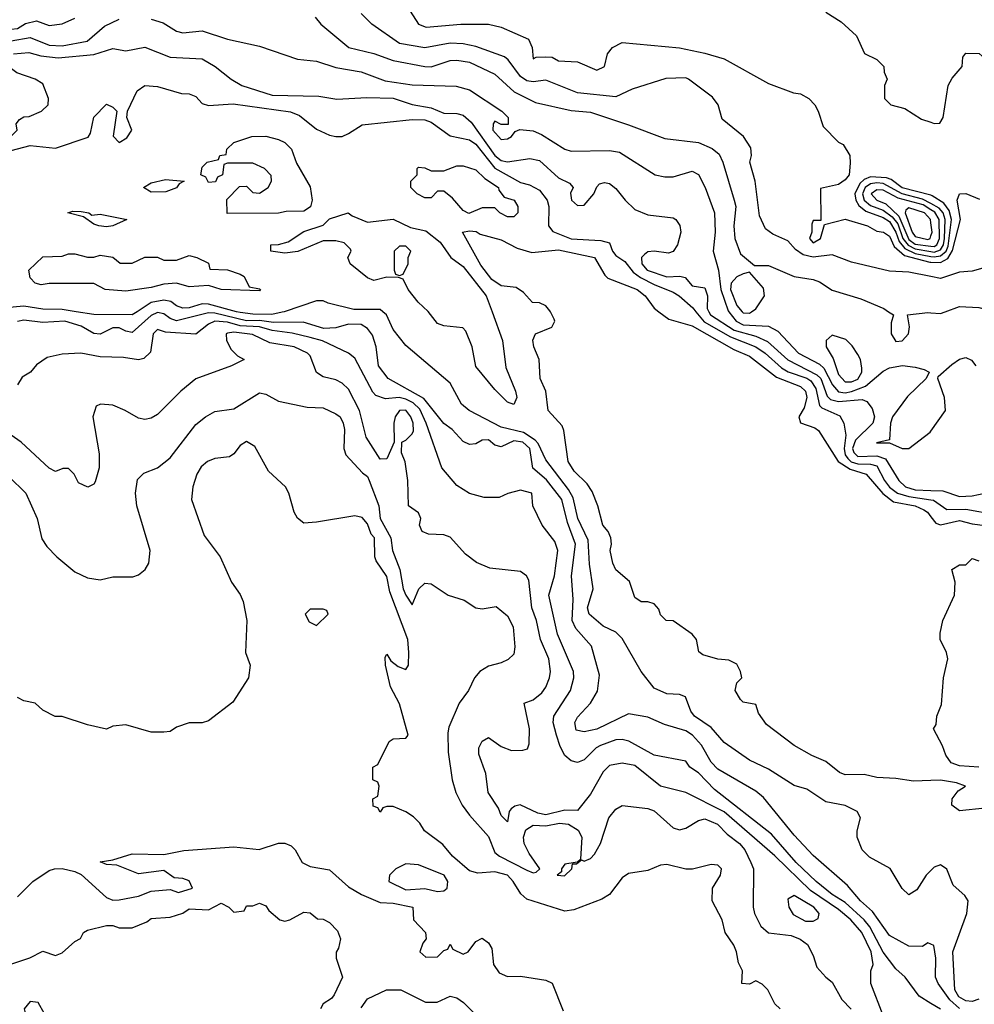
# Model space of a CAD drawing. Header units: inches. Extents: x 1793389 to 1900389, y 320802 to 470796.
# Tile 120 of 256: x 1867137 to 1870136, y 367825 to 370917. Entities that reach past the tile are written whole.
import ezdxf

# ---------------------------------------------------------------- set-up
doc = ezdxf.new("R2010")
doc.units = ezdxf.units.IN
doc.header["$MEASUREMENT"] = 0
for name, color, linetype in [('B8366', 7, 'Continuous'), ('B8367', 7, 'Continuous'), ('B8376', 7, 'Continuous'), ('B8377', 7, 'Continuous')]:
    doc.layers.add(name, color=color, linetype=linetype)

msp = doc.modelspace()

# ---------------------------------------------------------------- linework, layer by layer
at = {"layer": 'B8366', "color": 2}
for points, elevation in [([(1870000, 368013.2), (1869990, 368018), (1869973.4, 368006.6), (1869930, 368007.3), (1869870, 368040.9), (1869816.3, 368116.3), (1869778.7, 368150), (1869737.6, 368197.6), (1869630, 368292.3), (1869570, 368356), (1869474.2, 368474.2), (1869450, 368494.5), (1869330, 368563.6), (1869310, 368585.1), (1869279, 368639), (1869250.5, 368670.5), (1869230, 368683.1), (1869163.3, 368703.3), (1869110, 368727), (1869050, 368737), (1868950, 368688.4), (1868910, 368680.5), (1868885.4, 368685.4), (1868881.6, 368710), (1868890, 368726.8), (1868930, 368770.6), (1868952.3, 368807.7), (1868958.3, 368858.3), (1868934, 368950), (1868884.8, 369004.7), (1868872.6, 369030), (1868876, 369096), (1868871.1, 369170), (1868883.5, 369270), (1868857.7, 369337.7), (1868840.3, 369410), (1868792.3, 369472.3), (1868749, 369509), (1868739.4, 369570), (1868717.7, 369590), (1868690, 369594.6), (1868650, 369575.6), (1868630, 369580.9), (1868610, 369598), (1868590, 369596), (1868570, 369585.2), (1868550, 369582.7), (1868530, 369592.7), (1868496, 369630), (1868470, 369649.3), (1868407.1, 369727.1), (1868295.1, 369790), (1868264, 369830), (1868257.4, 369890), (1868245.9, 369925.9), (1868230, 369947), (1868210, 369959.7), (1868170, 369960.5), (1868130, 369949.7), (1868092.6, 369947.4), (1868027.2, 369967.2), (1867934.3, 369965.7), (1867890, 369971.9), (1867850, 369971.5), (1867750, 369995), (1867730, 369995.9), (1867630, 369971.6), (1867610, 369978.7), (1867590, 369993.3), (1867570, 369997.1), (1867550, 369987.7), (1867490, 369935.1), (1867470, 369938.7), (1867450, 369949.7), (1867430, 369949.7), (1867390, 369929.7), (1867370, 369931.2), (1867330, 369954.5), (1867279, 369970), (1867210, 369965.7), (1867150, 369973.7), (1867130, 369969.4)], 194), ([(1867505.8, 370000), (1867490, 369989.8), (1867370, 369991.1), (1867314.9, 370000)], 190), ([(1867968, 370000), (1867962, 369998), (1867928.7, 369991.3), (1867870, 369992.2), (1867830, 369997), (1867818.7, 370000)], 190), ([(1870000, 368245.1), (1869984.9, 368230), (1869955.9, 368184.1), (1869930, 368169), (1869910, 368188.7), (1869871.7, 368251.7), (1869806.8, 368286.8), (1869784, 368310), (1869768.7, 368350), (1869768.7, 368370), (1869779, 368410), (1869768.7, 368430), (1869730, 368449.2), (1869670, 368460.9), (1869610, 368500.9), (1869570, 368512.3), (1869490, 368563.7), (1869430, 368592), (1869350, 368646.6), (1869310, 368694), (1869257.2, 368730), (1869245.6, 368745.6), (1869229, 368790), (1869210, 368797.6), (1869170, 368799.5), (1869130, 368818), (1869089.6, 368869.6), (1869030, 368974), (1869010, 368993.2), (1868970, 369012.3), (1868926, 369050), (1868920.5, 369070), (1868938.7, 369130), (1868927.1, 369207.1), (1868922.6, 369282.6), (1868891.1, 369350), (1868875.7, 369415.7), (1868861.2, 369441.2), (1868790, 369535.1), (1868765.9, 369585.9), (1868756.9, 369596.9), (1868720.2, 369620.2), (1868650, 369637.4), (1868549.2, 369690), (1868525.2, 369710), (1868490, 369776), (1868350, 369894), (1868310, 369944), (1868289.6, 369989.6), (1868277.6, 370000)], 190), ([(1868621.2, 370000), (1868654.4, 369910), (1868664.5, 369824.5), (1868694.8, 369750), (1868698.8, 369730), (1868690, 369709), (1868670, 369715.3), (1868630, 369755.3), (1868570, 369828), (1868559, 369890), (1868539, 369939), (1868528.9, 369948.9), (1868470, 369956), (1868450, 369962.7), (1868420.2, 370000.1)], 186), ([(1870000, 368527.2), (1869945.1, 368525.1), (1869890, 368534.3), (1869830, 368536.9), (1869790, 368546.3), (1869730, 368545.6), (1869712.8, 368552.8), (1869670, 368587.6), (1869626, 368606), (1869570, 368638), (1869483.5, 368703.5), (1869458.6, 368738.6), (1869450, 368766), (1869410, 368774), (1869401.5, 368781.5), (1869385.2, 368810), (1869390, 368834), (1869406, 368850), (1869402, 368870), (1869390, 368892.7), (1869365.1, 368905.1), (1869330, 368908.3), (1869282.8, 368922.8), (1869271.2, 368931.2), (1869263.6, 368970), (1869250, 368987), (1869190, 369029.2), (1869168, 369030), (1869150, 369048), (1869145.2, 369065.2), (1869130, 369082), (1869110, 369088.7), (1869090, 369089), (1869070, 369102), (1869052.7, 369152.7), (1869010, 369189.2), (1869000.9, 369210), (1868992.3, 369250), (1868996.2, 369270), (1868994, 369290), (1868985.6, 369310), (1868969.6, 369330), (1868953.6, 369390), (1868935.6, 369435.6), (1868919.6, 369459.6), (1868878.7, 369498.7), (1868859.8, 369530), (1868847, 369627), (1868841.5, 369641.4), (1868797.6, 369690), (1868789.6, 369750), (1868772, 369790), (1868769.6, 369850), (1868752.7, 369890), (1868749.5, 369910.5), (1868758, 369930), (1868808.4, 369951.6), (1868818, 369970), (1868816.4, 369976.4), (1868804.7, 370000)], 186), ([(1869144.7, 370000), (1869176.4, 369976.4), (1869250, 369955.3), (1869380.9, 369880.9), (1869430, 369860.3), (1869514.8, 369794.8), (1869590, 369764.6), (1869605.7, 369750), (1869610.2, 369730), (1869601.8, 369698.2), (1869585.3, 369670), (1869590.4, 369650.4), (1869634.7, 369634.7), (1869646.4, 369626.4), (1869708.8, 369530), (1869745.9, 369505.9), (1869796.4, 369490), (1869848.8, 369428.8), (1869882.8, 369402.8), (1869950.6, 369390), (1869977.7, 369377.7), (1869988.7, 369370), (1870000, 369355.4)], 186), ([(1869261.2, 370000), (1869287.7, 369967.7), (1869370, 369920.5), (1869450.3, 369890), (1869479.6, 369870), (1869530, 369823.8), (1869551.3, 369811.3), (1869610, 369791.6), (1869622.4, 369782.4), (1869638.3, 369758.3), (1869650, 369704.9), (1869657.6, 369697.6), (1869713.3, 369673.3), (1869726.4, 369650), (1869732.3, 369612.3), (1869727.8, 369570), (1869730.8, 369550), (1869738.7, 369538.7), (1869748.9, 369528.9), (1869770, 369521.9), (1869810, 369521.2), (1869830, 369515.5), (1869854, 369470), (1869870, 369449.2), (1869894.9, 369430), (1869930, 369419.3), (1870000, 369409.5)], 190), ([(1869302.1, 370000), (1869306.9, 369990), (1869382.1, 369942.1), (1869450, 369923), (1869486.3, 369906.3), (1869550, 369849.2), (1869642, 369802), (1869653.9, 369790), (1869674.3, 369734.3), (1869684.6, 369724.6), (1869710, 369717.6), (1869783.8, 369723.8), (1869798.3, 369718.3), (1869815.6, 369695.6), (1869822.4, 369670), (1869817, 369650), (1869763.1, 369596.9), (1869753.4, 369570), (1869757.7, 369557.7), (1869770, 369545.1), (1869830, 369546.9), (1869857.7, 369537.7), (1869899.6, 369470), (1869920.4, 369450), (1869950, 369440.9), (1870000, 369438.9)], 194), ([(1869364.5, 370000), (1869387.9, 369970), (1869410, 369959), (1869490, 369954), (1869519.1, 369939.1), (1869583.7, 369870), (1869650, 369834.7), (1869663, 369823), (1869690.2, 369770), (1869710, 369747.8), (1869730, 369745.1), (1869750, 369748.9), (1869793.9, 369766.1), (1869850, 369813.4), (1869870, 369824), (1869910.6, 369830.6), (1869950, 369826), (1869978.8, 369818.8), (1869994, 369810), (1869984.7, 369790), (1869926.3, 369733.7), (1869879.6, 369670), (1869873.4, 369650), (1869870, 369598), (1869828.5, 369588.5), (1869870, 369588.2), (1869910, 369570.5), (1869930, 369570.5), (1869998, 369622), (1870000, 369624.8)], 198), ([(1869406.9, 370000), (1869410, 369996.5), (1869430, 369995.8), (1869436.6, 370000)], 202), ([(1869867, 370000), (1869882, 369990), (1869875.3, 369964.7), (1869875.5, 369930), (1869890, 369906.4), (1869910, 369908.4), (1869929.3, 369930), (1869932.9, 369952.9), (1869926, 369990), (1869990, 369997.3), (1870000, 369996.7)], 202), ([(1870000, 367827.5), (1869962.7, 367850), (1869919, 367910), (1869890, 367936), (1869850, 367988.2), (1869808.2, 368068.2), (1869789.8, 368090), (1869730, 368144.8), (1869689.7, 368170), (1869639.8, 368210), (1869576.4, 368270), (1869498.9, 368358.9), (1869319.6, 368499.6), (1869270, 368551.8), (1869242, 368570), (1869230, 368588), (1869130, 368607.3), (1869051, 368651), (1869030, 368656.9), (1869010, 368655.8), (1868962.2, 368637.8), (1868948, 368630), (1868910, 368592.3), (1868890, 368584.5), (1868869.7, 368589.7), (1868850, 368606), (1868834.8, 368634.7), (1868823.5, 368670), (1868813.3, 368710), (1868815.1, 368730), (1868867.6, 368810), (1868878.4, 368850), (1868877, 368870), (1868826.9, 368986.9), (1868799.7, 369110), (1868817.4, 369170), (1868828.2, 369250), (1868818.5, 369278.5), (1868779, 369330), (1868748.7, 369390), (1868746, 369430), (1868710, 369439), (1868671, 369429), (1868643.6, 369416.4), (1868596.4, 369416.4), (1868550, 369428.7), (1868510, 369454), (1868462.9, 369510), (1868414.4, 369650), (1868393.8, 369693.8), (1868373.3, 369713.3), (1868350, 369725.4), (1868329.3, 369730.7), (1868286.6, 369726.6), (1868256.3, 369736.3), (1868246.9, 369746.9), (1868190, 369854), (1868169.6, 369869.6), (1868088.2, 369908.2), (1868050, 369919.4), (1867992.6, 369932.6), (1867930, 369940.6), (1867890, 369952.3), (1867830, 369955.4), (1867790, 369966.7), (1867750, 369969.8), (1867730, 369961.1), (1867690, 369929.3), (1867595.3, 369935.3), (1867570, 369944), (1867556, 369930), (1867547.5, 369872.5), (1867527.1, 369852.9), (1867510, 369848.7), (1867463.5, 369856.5), (1867390, 369858), (1867329.4, 369869.4), (1867270, 369867), (1867223.4, 369856.6), (1867190, 369832.7), (1867170.8, 369810), (1867145.2, 369794.7), (1867130.3, 369770)], 198), ([(1869849.6, 367789.6), (1869811.6, 367890), (1869811.6, 367930), (1869818, 367950), (1869811.8, 367990), (1869782.8, 368050), (1869748.7, 368090), (1869710, 368122.5), (1869622.1, 368182.1), (1869510, 368291.1), (1869350, 368428.7), (1869229.7, 368489.6), (1869150, 368509.6), (1869070, 368575.1), (1869030, 368582), (1868990, 368574.5), (1868970, 368555.1), (1868930, 368485.2), (1868890, 368433.2), (1868850, 368434.7), (1868790, 368420.3), (1868765.3, 368425.3), (1868708.9, 368451.1), (1868692.7, 368447.3), (1868681.1, 368438.9), (1868674.8, 368430), (1868670, 368398), (1868650, 368418), (1868641.2, 368441.2), (1868609, 368490), (1868601.2, 368550), (1868579.3, 368610), (1868579.3, 368630), (1868590, 368651), (1868610, 368662.8), (1868650, 368634), (1868682.3, 368622.3), (1868717.5, 368622.5), (1868732.5, 368627.5), (1868737.5, 368642.5), (1868738.7, 368690), (1868722, 368770), (1868750, 368780.7), (1868777.1, 368802.9), (1868790, 368821), (1868801.6, 368850), (1868804.7, 368870), (1868799.7, 368910), (1868773, 368970), (1868760.5, 369030), (1868745.6, 369070), (1868736.6, 369156.6), (1868729.2, 369170), (1868710, 369183.7), (1868614.2, 369194.2), (1868571.8, 369211.8), (1868538, 369238), (1868490, 369292.3), (1868470, 369299.5), (1868421.2, 369301.2), (1868401.2, 369310), (1868393.2, 369330), (1868397.2, 369350), (1868390, 369368), (1868359, 369390), (1868357, 369470), (1868348.4, 369528.4), (1868336.4, 369556.4), (1868338, 369590), (1868350, 369596), (1868370, 369616), (1868374, 369626), (1868373.7, 369650), (1868365.6, 369670), (1868350, 369690.8), (1868330, 369689.3), (1868317.1, 369670), (1868313, 369650), (1868314, 369590), (1868290, 369538), (1868270, 369537.2), (1868225.9, 369605.9), (1868204.8, 369690), (1868170, 369757), (1868150, 369775.6), (1868130, 369785.6), (1868090, 369795.1), (1868070, 369809.3), (1868050, 369861.2), (1868041.2, 369870), (1867999, 369890), (1867922.6, 369902.6), (1867868.7, 369928.7), (1867810, 369935.3), (1867790, 369932.4), (1867786, 369930), (1867786.4, 369910), (1867801.5, 369881.5), (1867821.1, 369861.1), (1867842, 369850), (1867802, 369830), (1867690.5, 369789.5), (1867642.8, 369750), (1867570, 369677.2), (1867550, 369665.2), (1867530, 369661.2), (1867510, 369665.2), (1867468.7, 369690), (1867430, 369706), (1867390.9, 369709.1), (1867376.9, 369703.1), (1867367.3, 369670), (1867386.4, 369553.6), (1867386.8, 369510), (1867374.4, 369465.6), (1867370, 369458), (1867351.6, 369448.4), (1867322, 369462), (1867308, 369490), (1867290, 369508), (1867272.7, 369507.3), (1867250, 369498), (1867230, 369508.7), (1867141.2, 369590), (1867110, 369612)], 202), ([(1867102.7, 369482.7), (1867156, 369430), (1867192.3, 369350), (1867207, 369287), (1867222.5, 369262.5), (1867253.2, 369230), (1867310, 369182.7), (1867350, 369163.7), (1867390, 369158), (1867430, 369167), (1867492.8, 369167.2), (1867510, 369173.2), (1867530.8, 369190), (1867542.8, 369210), (1867546.8, 369250), (1867504.9, 369390), (1867500.7, 369430), (1867507.1, 369472.9), (1867526.8, 369493.2), (1867570, 369509.2), (1867610, 369541.2), (1867690, 369645.2), (1867721, 369670), (1867750, 369686), (1867810, 369695.1), (1867890, 369745.2), (1867910, 369741.2), (1867950, 369719), (1868040.2, 369700.2), (1868090, 369698), (1868130, 369679.3), (1868144, 369670), (1868153.2, 369650), (1868157.2, 369630), (1868155.3, 369570), (1868162, 369550), (1868213.6, 369493.6), (1868230, 369482.7), (1868235.4, 369470), (1868265.3, 369390), (1868269.8, 369350), (1868303.1, 369290), (1868307.9, 369250), (1868331.1, 369190), (1868342.3, 369130), (1868350, 369109.2), (1868370, 369079), (1868390.6, 369130), (1868410, 369147), (1868430, 369145.1), (1868482.7, 369110), (1868533.6, 369093.6), (1868570, 369069.5), (1868590, 369066.6), (1868634.2, 369074.2), (1868670, 369045.2), (1868687, 369010), (1868692.5, 368947.5), (1868690, 368924.7), (1868671.9, 368908.1), (1868650, 368897.3), (1868610, 368886.8), (1868582.7, 368870), (1868566, 368850), (1868546.6, 368810), (1868518, 368770), (1868485.1, 368694.9), (1868482.5, 368677.5), (1868483.3, 368616.7), (1868495.8, 368530), (1868506.9, 368490), (1868526.9, 368450), (1868550, 368418.4), (1868610, 368352), (1868630, 368301.6), (1868644.5, 368290), (1868730, 368245.6), (1868750, 368238), (1868759.9, 368240.1), (1868770.8, 368250), (1868738, 368298), (1868722.4, 368330), (1868719.7, 368350), (1868727.1, 368372.9), (1868750, 368387.1), (1868790, 368385.1), (1868833.3, 368393.3), (1868860.9, 368390), (1868891.5, 368371.5), (1868903.1, 368350), (1868899, 368281), (1868889, 368271), (1868850, 368264.7), (1868839, 368250), (1868839, 368241), (1868826, 368230), (1868848.7, 368228.7), (1868872, 368250), (1868874, 368266), (1868886, 368266), (1868902, 368278), (1868910, 368274), (1868930, 368282.7), (1868943.4, 368296.6), (1868961.6, 368330), (1868987.7, 368410), (1869010, 368437.2), (1869030, 368449), (1869110, 368439.3), (1869130, 368432.3), (1869190, 368379.3), (1869210, 368372.7), (1869230, 368378), (1869270, 368402), (1869290, 368407), (1869329.2, 368390), (1869359.4, 368359.4), (1869398.7, 368330), (1869415.1, 368310), (1869434.5, 368270), (1869442.7, 368250), (1869441.2, 368130), (1869446, 368110), (1869466, 368070), (1869490, 368049.6), (1869560.9, 368040.9), (1869589.4, 368029.4), (1869612.5, 368012.5), (1869630, 367978), (1869641.2, 367941.2), (1869669.5, 367909.5), (1869690, 367894), (1869720.2, 367840.2), (1869749.4, 367809.4)], 206), ([(1869526, 367810), (1869510, 367826), (1869488, 367870), (1869470, 367888), (1869450, 367898), (1869430, 367888), (1869406, 367890), (1869408, 367930), (1869395.3, 367955.3), (1869389, 367990), (1869381.2, 368010), (1869353.2, 368050), (1869343.7, 368090), (1869312.7, 368150), (1869314, 368190), (1869339, 368230), (1869342, 368250), (1869330, 368262), (1869310, 368264), (1869250.9, 368249.1), (1869230, 368249), (1869170, 368264), (1869150, 368261.2), (1869110, 368245.2), (1869050, 368235.3), (1869030, 368222), (1868990.5, 368169.5), (1868965.5, 368154.5), (1868878.4, 368121.6), (1868850, 368117), (1868730, 368155.1), (1868711.3, 368171.3), (1868687.3, 368210), (1868669.2, 368230), (1868630, 368240.7), (1868576.5, 368236.5), (1868550, 368244), (1868497.2, 368290), (1868466.6, 368326.6), (1868408.7, 368370), (1868394, 368394), (1868374, 368414), (1868350, 368428.7), (1868310, 368446), (1868290, 368446), (1868278, 368442), (1868270, 368428), (1868262, 368442), (1868247.3, 368447.3), (1868246, 368470), (1868262, 368478), (1868266, 368510), (1868262, 368522), (1868246, 368530), (1868246, 368570), (1868262, 368578), (1868298, 368650), (1868310, 368658), (1868350, 368661), (1868357.2, 368670), (1868330, 368768.7), (1868302, 368822), (1868286.6, 368890), (1868285.4, 368914.6), (1868290, 368924.7), (1868303.4, 368903.4), (1868326, 368886), (1868350, 368876.3), (1868358.7, 368890), (1868359.8, 368930), (1868356.8, 368970), (1868299.7, 369119.7), (1868290, 369168), (1868257.2, 369217.2), (1868253.2, 369230), (1868252, 369290), (1868241.2, 369301.2), (1868230, 369334), (1868213.3, 369353.3), (1868190, 369358.4), (1868070, 369338.7), (1868030, 369336.2), (1868010, 369352), (1867999.7, 369370), (1867982.7, 369430), (1867972.6, 369450), (1867919.1, 369499.1), (1867876.1, 369576.1), (1867850, 369592.3), (1867830, 369579.3), (1867810, 369554), (1867795.9, 369544.1), (1867750, 369539.3), (1867726.8, 369530), (1867707.1, 369512.9), (1867693.4, 369490), (1867680.7, 369450), (1867677.3, 369410), (1867716.8, 369296.8), (1867766.8, 369230), (1867802.8, 369150), (1867830, 369111.3), (1867838.8, 369090), (1867851, 369030), (1867846, 368930), (1867861, 368890), (1867856, 368850), (1867806.4, 368773.6), (1867730, 368715.3), (1867710, 368709), (1867670, 368709), (1867630, 368695.3), (1867610, 368682), (1867590, 368679), (1867550, 368679), (1867470, 368702), (1867430, 368698), (1867410, 368688.7), (1867350, 368702), (1867270, 368728.7), (1867248.9, 368728.9), (1867210, 368748), (1867186, 368770), (1867150, 368778), (1867130, 368788)], 210), ([(1867130, 368162), (1867178, 368210), (1867230, 368244.7), (1867246, 368250), (1867270.9, 368250.9), (1867310, 368242), (1867330, 368232), (1867410, 368160.2), (1867430, 368151.8), (1867450, 368153.2), (1867510, 368164.1), (1867550, 368179.7), (1867610, 368185.5), (1867635.9, 368175.9), (1867679.5, 368190), (1867670, 368212), (1867650, 368219.5), (1867622, 368222), (1867590, 368245.2), (1867510, 368234), (1867442, 368262), (1867410, 368264), (1867390, 368272), (1867430, 368278), (1867490, 368297.3), (1867590, 368294.8), (1867652.7, 368307.3), (1867810, 368319.1), (1867889.3, 368310.7), (1867950, 368331.3), (1867970, 368331.3), (1867990, 368322), (1868002, 368310), (1868024.7, 368270), (1868050, 368257.3), (1868110, 368246.8), (1868170, 368194), (1868210.8, 368170), (1868270, 368144.9), (1868310, 368142.8), (1868372, 368130), (1868374, 368090), (1868412, 368050), (1868414, 368030), (1868403.6, 368016.4), (1868394, 367990), (1868412.7, 367972.7), (1868450, 367974), (1868470, 367994), (1868482, 367998), (1868490, 368014), (1868498, 367998), (1868530, 367982), (1868546, 367990), (1868570, 368022), (1868590, 368032), (1868610, 368018), (1868619.9, 367999.9), (1868625.5, 367950), (1868643.4, 367923.4), (1868670, 367912.4), (1868710, 367913), (1868790, 367900.7), (1868810, 367890.7), (1868844.2, 367804.2)], 210), ([(1867109, 367951), (1867169.1, 367970.9), (1867210, 367991.3), (1867250, 367978), (1867270, 367986), (1867310, 368022), (1867328.4, 368031.6), (1867338, 368050), (1867350, 368058), (1867410, 368072), (1867430, 368072), (1867450, 368064.7), (1867490, 368064.7), (1867536.4, 368083.6), (1867550, 368094), (1867610, 368098), (1867649.5, 368110.5), (1867670, 368124.7), (1867730, 368121), (1867770, 368142), (1867794, 368130), (1867810, 368114), (1867842, 368118), (1867850, 368134), (1867870, 368134), (1867890, 368142), (1867910, 368134), (1867919.6, 368119.6), (1867954, 368090), (1867970, 368086), (1867986, 368090), (1868030, 368114), (1868050, 368112), (1868072.7, 368092.7), (1868090, 368092), (1868110, 368082), (1868135.3, 368055.3), (1868144.7, 368030), (1868138.8, 368001.2), (1868131.6, 367988.4), (1868131.3, 367970), (1868151.3, 367910), (1868125.4, 367854.6), (1868116.9, 367843.1), (1868090, 367826), (1868082, 367810)], 206), ([(1868210, 367814), (1868230, 367842), (1868289.3, 367870.7), (1868334, 367870), (1868411.6, 367831.6), (1868448.4, 367831.6), (1868489.4, 367850.6), (1868510, 367844.7), (1868531.3, 367830), (1868570, 367792)], 206)]:
    msp.add_lwpolyline(points, dxfattribs=dict(at, elevation=elevation))
for points, elevation in [([(1869690, 369926), (1869670.8, 369910), (1869670.7, 369890), (1869693.1, 369853.1), (1869710, 369803), (1869730, 369779.6), (1869750, 369779.6), (1869770, 369788.2), (1869782.4, 369810), (1869782.9, 369822.9), (1869778.4, 369850), (1869770, 369865.2), (1869752.3, 369892.3), (1869732.4, 369912.4)], 202), ([(1868090, 369066), (1868050, 369066), (1868034, 369050), (1868046, 369026), (1868070, 369014), (1868106, 369050), (1868102, 369062)], 214), ([(1868350, 368265.6), (1868318.8, 368250), (1868299.1, 368230), (1868297.3, 368210), (1868350, 368183.9), (1868410, 368188.2), (1868450, 368178.5), (1868470, 368180.9), (1868479.7, 368190), (1868482.6, 368210), (1868470.7, 368230.7), (1868390, 368262.4)], 214), ([(1869570, 368166.6), (1869550, 368155.3), (1869553, 368130), (1869566.7, 368106.7), (1869605.8, 368085.8), (1869630, 368085.5), (1869645.6, 368094.4), (1869649.3, 368110), (1869631.8, 368130)], 206), ([(1867170, 367833.2), (1867151, 367810), (1867156, 367790), (1867170, 367776), (1867190, 367766.8), (1867210, 367778), (1867214.8, 367794.8), (1867195.3, 367830)], 206)]:
    msp.add_lwpolyline(points, close=True, dxfattribs=dict(at, elevation=elevation))
at = {"layer": 'B8367', "color": 2}
for points, elevation in [([(1866984.7, 371004.7), (1867064.9, 370910), (1867090, 370890.4), (1867110, 370886.9), (1867130, 370889.2), (1867154.8, 370905.3), (1867190, 370913.4), (1867230, 370898.8), (1867270, 370904), (1867310, 370922)], 202), ([(1868064.9, 370925), (1868083.4, 370903.4), (1868171, 370830), (1868250, 370810.4), (1868310, 370788.7), (1868410, 370770.3), (1868430, 370768.8), (1868490, 370788.7), (1868510, 370790.3), (1868550, 370783.7), (1868630, 370745.5), (1868690.5, 370690), (1868757.4, 370657.4), (1868870, 370631.6), (1868930, 370626.4), (1869050, 370587.3), (1869163.6, 370543.6), (1869270, 370531.7), (1869313, 370513), (1869334.3, 370494.3), (1869346.4, 370470), (1869382, 370350), (1869387, 370330), (1869381.1, 370270), (1869384.2, 370230), (1869401.7, 370181.7), (1869445.4, 370145.4), (1869490, 370144.9), (1869570, 370110.8), (1869630, 370100.7), (1869650, 370093.4), (1869690, 370068), (1869779.9, 370039.9), (1869852, 370010), (1869867, 370000)], 202), ([(1870000, 370110), (1869930, 370124), (1869870, 370127.7), (1869750, 370155.8), (1869690, 370178.9), (1869630, 370171), (1869598.8, 370178.8), (1869574.8, 370194.8), (1869550, 370223), (1869503, 370243), (1869480.7, 370260.7), (1869460.9, 370300.9), (1869448.2, 370410), (1869430.9, 370469.1), (1869436, 370490), (1869434.4, 370514.4), (1869411.3, 370550), (1869344.5, 370604.5), (1869331.3, 370650), (1869313.2, 370673.2), (1869238, 370730), (1869230, 370734), (1869167.2, 370732.8), (1869061.2, 370698.8), (1869010, 370674.8), (1868890, 370687), (1868790, 370726.7), (1868750, 370722.3), (1868730, 370725.3), (1868710, 370738.9), (1868671.2, 370791.2), (1868660, 370800), (1868570, 370832.9), (1868530, 370841.7), (1868490, 370843.6), (1868410, 370828.9), (1868330, 370842.6), (1868243.1, 370903.1), (1868210, 370936.3)], 206), ([(1868363.4, 370943.4), (1868390, 370902.8), (1868414, 370894), (1868523, 370903), (1868610, 370902.8), (1868650, 370893.4), (1868735.5, 370855.5), (1868747.3, 370830), (1868750, 370794), (1868760.2, 370799.8), (1868790, 370800.7), (1868810, 370799.1), (1868830, 370787.7), (1868890, 370784.9), (1868950, 370758), (1868974, 370770), (1868984, 370810), (1868999, 370830), (1869030, 370844.9), (1869210, 370828.5), (1869290, 370812.4), (1869350, 370794.4), (1869490, 370716.3), (1869567.7, 370687.7), (1869590, 370684), (1869616, 370670), (1869634.8, 370650), (1869646, 370630), (1869661.4, 370581.4), (1869710, 370532), (1869724.7, 370524.7), (1869744.7, 370490), (1869746.4, 370466.4), (1869742.8, 370430), (1869730, 370414), (1869710, 370399), (1869652.7, 370387.3), (1869654, 370286), (1869630, 370286), (1869625.4, 370274.6), (1869626, 370250), (1869618.8, 370230), (1869630, 370216), (1869653.2, 370230), (1869666, 370274), (1869730, 370291), (1869801, 370270), (1869830, 370253), (1869850.7, 370250), (1869870, 370237.1), (1869884.7, 370204.7), (1869916.4, 370176.4), (1869996, 370156), (1870000, 370155.8)], 210), ([(1869670, 370940.7), (1869718, 370910), (1869766.4, 370866.4), (1869791.3, 370811.3), (1869830, 370792), (1869852, 370770), (1869852.7, 370752.7), (1869862, 370730), (1869854, 370710), (1869854, 370670), (1869874, 370650), (1869918, 370638), (1869970, 370604.7), (1870000, 370594.7)], 214), ([(1867110, 370850.2), (1867170, 370861.6), (1867230, 370836.8), (1867270, 370834.7), (1867349.3, 370850), (1867403.5, 370896.5), (1867450, 370918.7)], 198), ([(1867550, 370918.7), (1867587.3, 370907.3), (1867630, 370880.5), (1867650, 370875.5), (1867710, 370882.4), (1867790, 370856.3), (1867890, 370834.4), (1868010, 370793.1), (1868070, 370787), (1868130, 370766.7), (1868210, 370753.7), (1868285.2, 370725.2), (1868370, 370712.9), (1868508.5, 370708.5), (1868550, 370697.1), (1868652, 370630), (1868672, 370610), (1868672, 370588), (1868650, 370588), (1868630, 370598), (1868624.7, 370590), (1868624, 370570), (1868650, 370541), (1868670, 370542.8), (1868682, 370550), (1868693.6, 370566.4), (1868708, 370572), (1868750, 370568), (1868776.7, 370556.7), (1868850, 370510.4), (1868870, 370503.8), (1868990, 370506), (1869021.1, 370501.1), (1869134, 370430), (1869163.5, 370423.5), (1869190, 370424), (1869250, 370441), (1869270, 370431), (1869290.3, 370390.3), (1869320.4, 370310), (1869322, 370250), (1869315.5, 370190), (1869332.7, 370130), (1869339.4, 370070), (1869362.6, 370002.5), (1869364.5, 370000)], 198), ([(1867118, 370810), (1867165.8, 370814.2), (1867203.7, 370803.7), (1867257.5, 370797.5), (1867370, 370807.6), (1867430, 370826.4), (1867470, 370819.5), (1867530, 370830.4), (1867610, 370799.5), (1867710, 370794), (1867751.3, 370770), (1867801, 370730), (1867834.8, 370710), (1867930, 370679.6), (1868076.7, 370676.7), (1868132.9, 370667.1), (1868227.6, 370672.4), (1868310, 370670.3), (1868370, 370650.4), (1868430, 370640.3), (1868470, 370623.1), (1868510, 370622.3), (1868530, 370616.9), (1868555.6, 370595.6), (1868630, 370490.2), (1868650, 370474.4), (1868670, 370470.3), (1868739.3, 370480.7), (1868770, 370474.4), (1868830, 370420.5), (1868864, 370404), (1868876, 370390), (1868867.9, 370372.1), (1868870.7, 370350), (1868890, 370333.4), (1868910, 370334.9), (1868940.9, 370370), (1868950, 370392), (1868959, 370401), (1868974.6, 370405.4), (1868990, 370402.8), (1869010, 370386.8), (1869038.8, 370350), (1869070, 370320.7), (1869110, 370304), (1869190, 370294.8), (1869198, 370290), (1869210.6, 370270.6), (1869214, 370250), (1869204, 370210), (1869190.6, 370189.4), (1869175.9, 370184.1), (1869130, 370189.6), (1869110, 370187.6), (1869099.9, 370180.1), (1869090.4, 370170), (1869092, 370150), (1869108.9, 370130), (1869170, 370109.1), (1869211.1, 370111.1), (1869227.5, 370107.5), (1869250, 370081), (1869290, 370074.8), (1869298.4, 370050), (1869297.3, 370010), (1869302.1, 370000)], 194), ([(1867110, 370506.4), (1867170, 370522), (1867250, 370513.4), (1867352.1, 370547.9), (1867359.3, 370560.7), (1867370, 370611), (1867410, 370651.3), (1867430, 370642), (1867442, 370630), (1867430.9, 370550.9), (1867450, 370531), (1867474, 370546), (1867489, 370570), (1867474, 370610), (1867475.3, 370630), (1867506.6, 370693.4), (1867530, 370710.6), (1867570, 370707.3), (1867644.9, 370684.9), (1867670, 370684), (1867690, 370675.5), (1867710, 370653.4), (1867730, 370647.3), (1867807.2, 370652.8), (1867987.4, 370627.4), (1868015.8, 370615.8), (1868070, 370573.4), (1868110, 370554.8), (1868130, 370550.7), (1868150, 370550.6), (1868170, 370559.1), (1868213.4, 370586.6), (1868370, 370603.5), (1868410, 370602.4), (1868430, 370594.7), (1868490, 370552.7), (1868550, 370539.6), (1868570, 370526.5), (1868630, 370451.1), (1868710, 370405.8), (1868738.6, 370398.6), (1868770, 370381.6), (1868794.4, 370350), (1868799.5, 370330), (1868798, 370270), (1868812.1, 370252.1), (1868870, 370229.2), (1868963.1, 370223.1), (1868990, 370216), (1868999.3, 370190), (1869010, 370176.3), (1869038, 370158), (1869064.5, 370124.5), (1869087.3, 370107.3), (1869130, 370085), (1869190, 370061.8), (1869208.7, 370050), (1869251.7, 370011.7), (1869261.2, 370000)], 190), ([(1870000, 370365.5), (1869910, 370388.9), (1869875.5, 370415.5), (1869860.6, 370420.6), (1869810, 370424), (1869790, 370415), (1869777, 370403), (1869761.2, 370370), (1869764, 370350), (1869773.4, 370333.4), (1869795.7, 370315.7), (1869850, 370295.8), (1869870, 370283), (1869890, 370250.2), (1869900.6, 370220.6), (1869918.4, 370198.4), (1869950, 370182.9), (1870000, 370173.8)], 214), ([(1870000, 370339.3), (1869973.8, 370353.8), (1869909.6, 370369.6), (1869850, 370402.2), (1869830, 370404.9), (1869810, 370401.5), (1869793.2, 370390), (1869785.1, 370370), (1869790.2, 370350), (1869810, 370333.9), (1869850, 370319.1), (1869878.4, 370298.4), (1869895.8, 370275.8), (1869911.7, 370230), (1869928.4, 370208.4), (1869950, 370197.4), (1870000, 370188.5)], 218), ([(1870000, 370319.8), (1869975.4, 370335.4), (1869896.8, 370356.8), (1869850, 370381.2), (1869830, 370383.1), (1869812.7, 370370), (1869830.3, 370350), (1869858.3, 370338.3), (1869899.5, 370299.5), (1869930, 370227), (1869950, 370212.2), (1870000, 370205.8)], 222), ([(1868420.2, 370000.1), (1868389, 370030), (1868358, 370070), (1868342, 370102), (1868327.3, 370107.3), (1868290, 370108), (1868250, 370098), (1868230, 370106), (1868175.3, 370150), (1868168, 370170), (1868178, 370190), (1868176.4, 370196.4), (1868156.4, 370216.4), (1868130, 370222), (1868090, 370222), (1868010.5, 370189.5), (1867970, 370184), (1867926, 370190), (1867926, 370210), (1867950, 370211), (1867980.2, 370219.8), (1868030, 370251.3), (1868090, 370272), (1868110, 370291.3), (1868169.4, 370310.6), (1868181.1, 370301.1), (1868230, 370281), (1868310, 370290.8), (1868364.7, 370264.7), (1868413.4, 370253.4), (1868458, 370218), (1868492, 370170), (1868530, 370142), (1868602.8, 370050), (1868621.2, 370000)], 186), ([(1870000, 370278.8), (1869998.5, 370290), (1869979.8, 370310), (1869930, 370326.6), (1869920.8, 370319.2), (1869919.2, 370310), (1869941.4, 370250), (1869950, 370236.5), (1869990, 370226.9), (1869997.4, 370230), (1870000, 370238.2)], 226), ([(1868804.7, 370000), (1868803.1, 370003.1), (1868790, 370018), (1868770, 370028), (1868748.4, 370028.4), (1868720.4, 370060.4), (1868696.4, 370076.4), (1868650, 370081.2), (1868620.9, 370100.9), (1868586, 370146), (1868528, 370250), (1868550, 370254), (1868571.6, 370251.6), (1868583.6, 370243.6), (1868650, 370226), (1868699.8, 370199.8), (1868746, 370186), (1868830, 370194.6), (1868942.8, 370170), (1868974.9, 370114.9), (1868985.2, 370105.2), (1869077.3, 370070), (1869102, 370050), (1869130, 370011), (1869144.7, 370000)], 186), ([(1869436.6, 370000), (1869450, 370008.5), (1869477, 370050), (1869473.8, 370073.8), (1869430, 370124), (1869410, 370119.3), (1869390, 370109.6), (1869372.2, 370090), (1869370.4, 370069.6), (1869390, 370019.5), (1869406.9, 370000)], 202), ([(1867314.9, 370000), (1867270, 370007.2), (1867210, 370007.8), (1867150, 370016.8), (1867047.9, 370007.9), (1866930, 370025.6), (1866901.6, 370018.4), (1866881.6, 370000)], 190), ([(1867818.7, 370000), (1867730, 370023.4), (1867710, 370024.2), (1867670, 370011.8), (1867650, 370011), (1867630, 370018), (1867612, 370032), (1867590, 370035.9), (1867550, 370028.7), (1867505.8, 370000)], 190), ([(1868277.6, 370000), (1868270, 370006.6), (1868187, 370007), (1868106.3, 370026.3), (1868090, 370034), (1868070, 370034), (1867968, 370000)], 190)]:
    msp.add_lwpolyline(points, dxfattribs=dict(at, elevation=elevation))
for points, elevation in [([(1867070, 370782), (1867021.4, 370758.6), (1867002.8, 370737.2), (1866990, 370702), (1866978.7, 370650), (1866978.7, 370630), (1866990, 370608.9), (1867082, 370582), (1867086, 370570), (1867110, 370551.3), (1867128.7, 370570), (1867126, 370590), (1867136.4, 370603.6), (1867150, 370612), (1867167.3, 370612.7), (1867206, 370630), (1867226, 370650), (1867228, 370670), (1867210, 370715.3), (1867186, 370730), (1867128, 370750), (1867090, 370778)], 194), ([(1867788.4, 370308.4), (1867788, 370352), (1867827.3, 370392.7), (1867850, 370394), (1867870, 370374), (1867890, 370372), (1867918, 370390), (1867928, 370410), (1867927.3, 370427.3), (1867906, 370450), (1867870, 370466), (1867790, 370466), (1867778, 370462), (1867774, 370430), (1867758, 370422), (1867752.7, 370407.3), (1867730, 370406), (1867722, 370422), (1867706, 370430), (1867710, 370454), (1867726, 370470), (1867762, 370478), (1867766, 370490), (1867786, 370494), (1867788, 370510), (1867810, 370531.3), (1867866, 370550), (1867910, 370550.8), (1867950, 370541), (1867970, 370531), (1867990.8, 370510), (1868006.4, 370466.4), (1868050, 370392), (1868056, 370350), (1868051, 370329), (1868030, 370315.3), (1867974.6, 370314.6), (1867950, 370309)], 186), ([(1868670, 370298), (1868646, 370310), (1868630, 370326), (1868590, 370326), (1868548.4, 370308.4), (1868530, 370318), (1868496.5, 370356.5), (1868470, 370378), (1868450, 370378), (1868430, 370358), (1868410, 370358), (1868386, 370370), (1868366, 370390), (1868366, 370410), (1868386, 370430), (1868386, 370450), (1868390, 370454), (1868410, 370452), (1868430, 370442), (1868470, 370442), (1868510, 370458), (1868530, 370458), (1868570, 370446), (1868598.4, 370418.4), (1868641, 370390), (1868642, 370382), (1868659.6, 370359.6), (1868691, 370350), (1868702, 370330), (1868702, 370310), (1868690, 370298)], 186), ([(1867550, 370375.3), (1867526, 370390), (1867550, 370404.7), (1867594.8, 370414.8), (1867654, 370410), (1867638, 370402), (1867630, 370388.7), (1867596.4, 370376.4)], 186), ([(1867363.6, 370303.6), (1867390, 370306), (1867474, 370290), (1867430, 370269.3), (1867410, 370266), (1867386, 370270), (1867370, 370275.3), (1867338, 370298), (1867288, 370310), (1867304, 370316), (1867330, 370314.8), (1867354, 370310)], 186), ([(1867350, 370171), (1867370, 370171), (1867390, 370178), (1867430, 370171.3), (1867452.7, 370152.7), (1867470, 370152), (1867490, 370152), (1867530, 370171.3), (1867570, 370171), (1867590, 370162), (1867630, 370162), (1867670, 370176), (1867694, 370170), (1867730, 370152), (1867734, 370134), (1867790, 370131), (1867830, 370118), (1867842, 370110), (1867858, 370078), (1867890, 370072), (1867894, 370070), (1867890, 370066), (1867770, 370069.2), (1867730, 370082), (1867670, 370078), (1867629.3, 370089.3), (1867590, 370086.6), (1867550, 370076), (1867470, 370064), (1867406, 370070), (1867370, 370088), (1867230, 370089), (1867204, 370084), (1867186, 370090), (1867170, 370106), (1867166, 370130), (1867210, 370172), (1867270, 370174), (1867290, 370182), (1867310, 370182)], 186), ([(1868350, 370206), (1868330, 370206), (1868314, 370190), (1868314, 370130), (1868318, 370118), (1868330, 370114), (1868342, 370118), (1868358, 370150), (1868358, 370170), (1868366, 370190)], 186)]:
    msp.add_lwpolyline(points, close=True, dxfattribs=dict(at, elevation=elevation))
at = {"layer": 'B8376', "color": 2}
for points, elevation in [([(1870000, 369996.7), (1870030, 369994.8), (1870044.5, 370000)], 202), ([(1870000, 369624.8), (1870046, 369690), (1870042.6, 369730), (1870022, 369790), (1870023.1, 369796.9), (1870065.6, 369834.4), (1870090, 369851), (1870110, 369856), (1870127.3, 369847.3), (1870141, 369830)], 198), ([(1870000, 369438.9), (1870037.4, 369437.4), (1870090, 369419.5), (1870130, 369421.5), (1870169.7, 369430.3)], 194), ([(1870000, 369409.5), (1870008.3, 369408.3), (1870050, 369378.5), (1870110, 369380.2), (1870202.6, 369362.6)], 190), ([(1870000, 369355.4), (1870015.4, 369335.4), (1870030, 369330.3), (1870090, 369343.9), (1870130, 369333.2), (1870170, 369328.8)], 186), ([(1870150, 368569.7), (1870090, 368573.3), (1870063.3, 368583.3), (1870046.8, 368606.8), (1870036.5, 368636.5), (1870008, 368690), (1870016.4, 368703.6), (1870018, 368730), (1870033.6, 368766.4), (1870039.3, 368850), (1870053.2, 368910), (1870049.1, 368929.1), (1870028.7, 368970), (1870028.7, 368990), (1870037.2, 369030), (1870074, 369110), (1870076, 369150), (1870066, 369190), (1870090, 369204.7), (1870110, 369204.7), (1870130, 369224.7), (1870150, 369218)], 182), ([(1870170, 368441.2), (1870090, 368432.7), (1870066, 368450), (1870066.6, 368470), (1870085.1, 368494.9), (1870108.7, 368510), (1870080.7, 368520.7), (1870030, 368528.4), (1870000, 368527.2)], 186), ([(1870150, 367840.5), (1870130, 367833.5), (1870110, 367835.3), (1870088, 367848), (1870075.5, 367870), (1870068.7, 367990), (1870112.7, 368110), (1870117.2, 368150), (1870106.3, 368166.3), (1870070, 368199), (1870050, 368249.2), (1870030, 368262.7), (1870010, 368255.1), (1870000, 368245.1)], 190), ([(1870090, 367811.4), (1870059.2, 367839.2), (1870022.9, 367890), (1870014, 367910), (1870015.6, 367970), (1870008.9, 368008.9), (1870000, 368013.2)], 194), ([(1870030, 367809.3), (1870000, 367827.5)], 198)]:
    msp.add_lwpolyline(points, dxfattribs=dict(at, elevation=elevation))
at = {"layer": 'B8377', "color": 2}
for points, elevation in [([(1870000, 370594.7), (1870010, 370591.3), (1870028, 370592), (1870038, 370610), (1870054, 370710), (1870066.3, 370733.7), (1870098, 370770), (1870100.4, 370799.6), (1870110, 370812), (1870151.1, 370811.1), (1870170, 370794), (1870190, 370794), (1870202, 370782), (1870250, 370784.7), (1870310, 370744.7), (1870330, 370738), (1870350, 370738), (1870370, 370752), (1870418.9, 370821.1), (1870484, 370870), (1870497.2, 370890), (1870519.3, 370950)], 214), ([(1870000, 370155.8), (1870030, 370154), (1870052.9, 370167.1), (1870068, 370192), (1870092.6, 370290), (1870082.4, 370350), (1870090, 370370.6), (1870110, 370370.7), (1870153, 370353)], 210), ([(1870000, 370173.8), (1870010, 370171.9), (1870030, 370175), (1870047.3, 370190), (1870053.8, 370206.2), (1870064.8, 370290), (1870057.3, 370317.3), (1870040.8, 370340.8), (1870004.3, 370364.3), (1870000, 370365.5)], 214), ([(1870000, 370188.5), (1870010, 370186.7), (1870030, 370194.1), (1870039.2, 370210), (1870042.1, 370230), (1870044.8, 370290), (1870038.3, 370310), (1870025.3, 370325.3), (1870000, 370339.3)], 218), ([(1870000, 370205.8), (1870010, 370204.5), (1870018.4, 370210), (1870026.7, 370230), (1870025.3, 370290), (1870012.1, 370312.1), (1870000, 370319.8)], 222), ([(1870000, 370238.2), (1870003.8, 370250), (1870000, 370278.8)], 226), ([(1870794.7, 370000), (1870790, 370002.8), (1870730, 370024.7), (1870690, 370064.7), (1870674, 370070), (1870650, 370064.7), (1870610, 370026), (1870590, 370021), (1870570, 370024.7), (1870550, 370042), (1870531.1, 370051.1), (1870450, 370058), (1870414, 370070), (1870370, 370077.3), (1870330, 370064.9), (1870310, 370065.5), (1870290, 370074.8), (1870250, 370121), (1870210, 370137.3), (1870163.2, 370136.8), (1870130, 370127.3), (1870090, 370124), (1870030, 370104), (1870000, 370110)], 206), ([(1870044.5, 370000), (1870090, 370016.3), (1870150, 370012.7), (1870170, 370007.7), (1870182.5, 370000)], 202)]:
    msp.add_lwpolyline(points, dxfattribs=dict(at, elevation=elevation))

doc.saveas('drawing.dxf')
